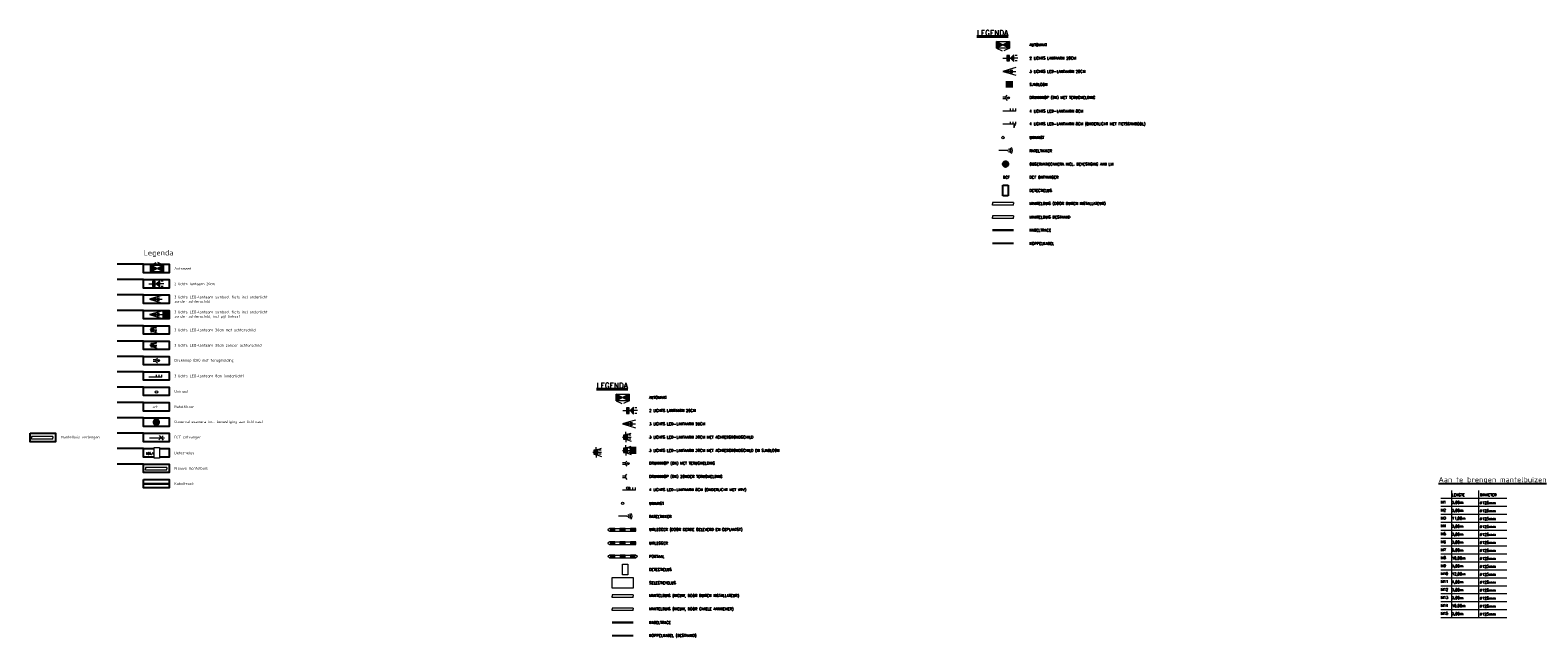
# Model space of a CAD drawing. Header units: metres. Extents: x 0 to 197589, y 0 to 355403.
# Tile 1 of 6: x 196982 to 197266, y 354834 to 354949. Entities that reach past the tile are written whole.
import ezdxf

# ---------------------------------------------------------------- set-up
doc = ezdxf.new("R2010")
doc.units = ezdxf.units.M
doc.linetypes.add('PHANTOM2', pattern=[31.75, 15.875, -3.175, 3.175, -3.175, 3.175, -3.175])
for name, color, linetype, lineweight in [('Arcering', 254, 'Continuous', 0), ('Level 56', 7, 'Continuous', 0), ('N-WA-VW-VRI-LEGENDA', 7, 'Continuous', 0), ('N-WA-VW-VRI-MEUBILAIR', 7, 'Continuous', 13), ('O_VRI_AUTOMAAT_BESTAAND', 1, 'Continuous', 0), ('O_VRI_MANTELBUIS_BESTAAND', 1, 'Continuous', 0), ('O_VRI_OBSERVATIE_CAMERA', 7, 'Continuous', 13), ('O_WEG_L_VRI_NIEUW', 7, 'Continuous', 0), ('O_WEG_T_VRI', 7, 'Continuous', 0), ('O_WEG_T_VRI_DOOR CIVIELE AANNEMER', 3, 'Continuous', 13), ('O_WEG_T_VRI_MANTELBUIS', 5, 'Continuous', 13), ('O_WEG_VRI_NIEUW_LUSSEN', 210, 'Continuous', 13), ('O_WEG_VRI_NIEUW_TEKST_MEUBILAIR', 7, 'Continuous', 13), ('VRI-AUTOMAAT', 7, 'Continuous', 0), ('VRI-LEGENDA', 7, 'Continuous', 0), ('VRI-LUSSEN', 6, 'Continuous', 0), ('VRI-MEUBILAIR', 7, 'Continuous', 13), ('VRI-TEKST-LEGENDA', 7, 'Continuous', 0), ('VRI-UITLEGGER', 7, 'Continuous', 0), ('VRI_PORTAAL_DOOR_DERDE', 31, 'Continuous', 13), ('X-XX-AL-T25', 7, 'Continuous', 25)]:
    doc.layers.add(name, color=color, linetype=linetype, lineweight=lineweight)
for name, color, linetype in [('N-WE-VK-KABELTRACE-G', 30, 'Continuous'), ('O_WEG_L_VRI_KOPPELKABEL', 11, 'PHANTOM2'), ('X-XX-AL-LEGENDA-G', 7, 'Continuous')]:
    doc.layers.add(name, color=color, linetype=linetype)
doc.styles.add('NLCS-ISO', font='NLCS-ISO.ttf')
doc.styles.add('NLCS-ISO-M200-T25', font='NLCS-ISO.ttf', dxfattribs={"height": 0.5})
doc.styles.add('Styleromans', font='romans.shx')
doc.dimstyles.new('1_200', dxfattribs={"dimtxt": 0.5, "dimasz": 0.75, "dimexe": 0.15, "dimexo": 0.15, "dimgap": 0.25, "dimtad": 1, "dimdec": 0, "dimzin": 11, "dimdsep": 46, "dimtxsty": 'Styleromans', "dimsah": 1, "dimcen": 0.25, "dimclrd": 7, "dimclre": 7, "dimclrt": 7, "dimazin": 3, "dimtfac": 1, "dimtdec": 0, "dimtmove": 0, "dimatfit": 3, "dimfxl": 1, "dimtolj": 1, "dimtzin": 0, "dimlwd": 0, "dimlwe": 0, "dimarcsym": 0})

# ---------------------------------------------------------------- blocks, each defined once
blk = doc.blocks.new('3L.TES10')
at = {"layer": 'O_VRI_AUTOMAAT_BESTAAND', "linetype": 'Continuous'}
blk.add_hatch(color=7, dxfattribs=at).paths.add_polyline_path([(1.2, -0.36), (1.2, 0), (1.2, 0.36), (0, 0)])
at = {"layer": 'O_VRI_AUTOMAAT_BESTAAND', "color": 7}
for p, q in [((2.4, 0.72), (1.2, 0.36)), ((1.2, 0), (2.4, 0)), ((1.39, 0.24), (1.87, 0.24)), ((1.2, -0.36), (2.4, -0.72)), ((1.39, -0.24), (1.87, -0.24))]:
    blk.add_line(p, q, dxfattribs=at)
at = {"layer": 'O_VRI_AUTOMAAT_BESTAAND', "color": 7, "flags": 128}
blk.add_lwpolyline([(1.2, -0.36), (1.2, 0), (1.2, 0.36), (0, 0), (1.2, -0.36)], dxfattribs=at)
blk = doc.blocks.new('AnonymousCell13')
at = {"layer": 'O_VRI_AUTOMAAT_BESTAAND', "linetype": 'Continuous'}
for points in [[(-1.24, -0.35), (0, 0.27), (-1.24, 0.89)], [(1.24, 0.89), (0, 0.27), (1.24, -0.35)]]:
    blk.add_hatch(color=7, dxfattribs=at).paths.add_polyline_path(points)
at = {"layer": 'O_VRI_AUTOMAAT_BESTAAND', "color": 7}
for p, q in [((-1.24, -0.35), (-0.17, -0.89)), ((1.24, -0.35), (0.17, -0.89))]:
    blk.add_line(p, q, dxfattribs=at)
at = {"layer": 'O_VRI_AUTOMAAT_BESTAAND', "color": 7, "flags": 128}
for points in [[(-1.24, 0.89), (1.24, 0.89), (1.24, -0.35), (-1.24, -0.35), (-1.24, 0.89)], [(-1.24, -0.35), (0, 0.27), (-1.24, 0.89), (-1.24, -0.35)], [(1.24, 0.89), (0, 0.27), (1.24, -0.35), (1.24, 0.89)]]:
    blk.add_lwpolyline(points, dxfattribs=at)
blk = doc.blocks.new('AnonymousCell14')
at = {"layer": 'O_VRI_AUTOMAAT_BESTAAND', "linetype": 'Continuous'}
for points in [[(-0.19, -0.51), (-0.19, 0), (-0.19, 0.51), (-0.7, 0.51), (-0.7, 0), (-0.7, -0.51)], [(0.64, 0.64), (0, 0), (0.64, -0.64)]]:
    blk.add_hatch(color=7, dxfattribs=at).paths.add_polyline_path(points)
at = {"layer": 'O_VRI_AUTOMAAT_BESTAAND', "color": 7}
for p, q in [((-1.4, 0), (-0.7, 0)), ((-0.7, 0), (-0.19, 0)), ((-0.19, 0), (0, 0)), ((1.4, 0), (0.78, 0)), ((1.28, 0.51), (0.9, 0.51)), ((1.28, -0.51), (0.9, -0.51))]:
    blk.add_line(p, q, dxfattribs=at)
at = {"layer": 'O_VRI_AUTOMAAT_BESTAAND', "color": 7, "flags": 128}
for points in [[(-0.19, -0.51), (-0.19, 0), (-0.19, 0.51), (-0.7, 0.51), (-0.7, 0), (-0.7, -0.51), (-0.19, -0.51)], [(0.64, 0.64), (0, 0), (0.64, -0.64), (0.64, 0.64)]]:
    blk.add_lwpolyline(points, dxfattribs=at)
blk = doc.blocks.new('AnonymousCell15')
at = {"layer": 'O_VRI_AUTOMAAT_BESTAAND', "linetype": 'Continuous'}
h = blk.add_hatch(color=7, dxfattribs=at)
edge = h.paths.add_edge_path()
edge.add_arc((0.42, 0), 0.192, 0, 360)
at = {"layer": 'O_VRI_AUTOMAAT_BESTAAND', "color": 7}
for p, q in [((-0.08, 0.19), (0.2, 0.48)), ((-0.08, -0.19), (0.2, -0.48))]:
    blk.add_line(p, q, dxfattribs=at)
at = {"layer": 'O_VRI_AUTOMAAT_BESTAAND', "color": 7, "flags": 128}
blk.add_lwpolyline([(-0.61, 0.19), (-0.08, 0.19), (-0.08, -0.19), (-0.61, -0.19)], dxfattribs=at)
at = {"layer": 'O_VRI_AUTOMAAT_BESTAAND', "color": 7}
blk.add_circle((0.42, 0), 0.192, dxfattribs=at)
blk = doc.blocks.new('3L8P')
at = {"layer": 'O_VRI_AUTOMAAT_BESTAAND', "color": 7}
for p, q in [((2.4, 0), (0, 0)), ((1.44, 0), (1.44, 0.48)), ((1.92, 0), (1.92, 0.48)), ((2.4, 0), (2.4, 0.48))]:
    blk.add_line(p, q, dxfattribs=at)
blk = doc.blocks.new('3L8P1')
at = {"layer": 'O_VRI_AUTOMAAT_BESTAAND', "color": 7}
for p, q in [((2.4, 0), (0, 0)), ((1.44, 0), (1.44, 0.48)), ((1.92, 0), (1.92, 0.48)), ((2.4, 0), (2.4, 0.48))]:
    blk.add_line(p, q, dxfattribs=at)
blk = doc.blocks.new('AnonymousCell16')
for p, q in [((-0.5, -1), (-0.5, 1)), ((-0.5, 1), (0.5, 1)), ((0.5, 1), (0.5, -1)), ((0.5, -1), (-0.5, -1))]:
    blk.add_line(p, q)
blk = doc.blocks.new('3L.TES11')
at = {"layer": 'VRI-MEUBILAIR', "linetype": 'Continuous'}
blk.add_hatch(color=256, dxfattribs=at).paths.add_polyline_path([(1.2, -0.36), (1.2, 0), (1.2, 0.36), (0, 0)])
at = {"layer": 'VRI-MEUBILAIR'}
for p, q in [((2.4, 0.72), (1.2, 0.36)), ((1.2, 0), (2.4, 0)), ((1.39, 0.24), (1.87, 0.24)), ((1.2, -0.36), (2.4, -0.72)), ((1.39, -0.24), (1.87, -0.24))]:
    blk.add_line(p, q, dxfattribs=at)
at = {"layer": 'VRI-MEUBILAIR', "flags": 128}
blk.add_lwpolyline([(1.2, -0.36), (1.2, 0), (1.2, 0.36), (0, 0), (1.2, -0.36)], dxfattribs=at)
blk = doc.blocks.new('AnonymousCell17')
at = {"layer": 'VRI-AUTOMAAT', "linetype": 'Continuous'}
for points in [[(-1.24, -0.35), (0, 0.27), (-1.24, 0.89)], [(1.24, 0.89), (0, 0.27), (1.24, -0.35)]]:
    blk.add_hatch(color=256, dxfattribs=at).paths.add_polyline_path(points)
at = {"layer": 'VRI-AUTOMAAT'}
for p, q in [((-1.24, -0.35), (-0.17, -0.89)), ((1.24, -0.35), (0.17, -0.89))]:
    blk.add_line(p, q, dxfattribs=at)
at = {"layer": 'VRI-AUTOMAAT', "flags": 128}
for points in [[(-1.24, 0.89), (1.24, 0.89), (1.24, -0.35), (-1.24, -0.35), (-1.24, 0.89)], [(-1.24, -0.35), (0, 0.27), (-1.24, 0.89), (-1.24, -0.35)], [(1.24, 0.89), (0, 0.27), (1.24, -0.35), (1.24, 0.89)]]:
    blk.add_lwpolyline(points, dxfattribs=at)
blk = doc.blocks.new('AnonymousCell18')
at = {"layer": 'VRI-MEUBILAIR', "linetype": 'Continuous'}
for points in [[(-0.19, -0.51), (-0.19, 0), (-0.19, 0.51), (-0.7, 0.51), (-0.7, 0), (-0.7, -0.51)], [(0.64, 0.64), (0, 0), (0.64, -0.64)]]:
    blk.add_hatch(color=256, dxfattribs=at).paths.add_polyline_path(points)
at = {"layer": 'VRI-MEUBILAIR'}
for p, q in [((-1.4, 0), (-0.7, 0)), ((-0.7, 0), (-0.19, 0)), ((-0.19, 0), (0, 0)), ((1.4, 0), (0.78, 0)), ((1.28, 0.51), (0.9, 0.51)), ((1.28, -0.51), (0.9, -0.51))]:
    blk.add_line(p, q, dxfattribs=at)
at = {"layer": 'VRI-MEUBILAIR', "flags": 128}
for points in [[(-0.19, -0.51), (-0.19, 0), (-0.19, 0.51), (-0.7, 0.51), (-0.7, 0), (-0.7, -0.51), (-0.19, -0.51)], [(0.64, 0.64), (0, 0), (0.64, -0.64), (0.64, 0.64)]]:
    blk.add_lwpolyline(points, dxfattribs=at)
blk = doc.blocks.new('3LTEST')
at = {"layer": 'VRI-MEUBILAIR', "linetype": 'Continuous'}
blk.add_hatch(color=256, dxfattribs=at).paths.add_polyline_path([(0.91, -0.53), (0.91, 0), (0.91, 0.53), (0.19, 0.39), (0.19, -0.38)])
at = {"layer": 'VRI-MEUBILAIR'}
for p, q in [((0, 0), (0.19, 0)), ((0.91, 0.53), (1.63, 0.77)), ((0.91, 0), (1.63, 0)), ((1.54, 0.39), (1.11, 0.39)), ((0.91, -0.53), (1.63, -0.77)), ((1.54, -0.38), (1.11, -0.38))]:
    blk.add_line(p, q, dxfattribs=at)
at = {"layer": 'VRI-MEUBILAIR', "flags": 128}
blk.add_lwpolyline([(0.91, -0.53), (0.91, 0), (0.91, 0.53), (0.19, 0.39), (0.19, -0.38), (0.91, -0.53)], dxfattribs=at)
blk = doc.blocks.new('3L30P')
at = {"linetype": 'Continuous'}
blk.add_blockref('3LTEST', (0, 0), dxfattribs=at)
blk = doc.blocks.new('AnonymousCell19')
at = {"layer": 'VRI-MEUBILAIR'}
for q in [(-0.23, 0.97), (-0.23, -0.97)]:
    blk.add_line((-0.23, 0), q, dxfattribs=at)
at = {"linetype": 'Continuous'}
blk.add_blockref('3L30P', (-0.82, 0), dxfattribs=at)
blk = doc.blocks.new('3LTEST1')
at = {"layer": 'VRI-MEUBILAIR', "linetype": 'Continuous'}
blk.add_hatch(color=256, dxfattribs=at).paths.add_polyline_path([(0.91, -0.53), (0.91, 0), (0.91, 0.53), (0.19, 0.39), (0.19, -0.38)])
at = {"layer": 'VRI-MEUBILAIR'}
for p, q in [((0, 0), (0.19, 0)), ((0.91, 0.53), (1.63, 0.77)), ((0.91, 0), (1.63, 0)), ((1.54, 0.39), (1.11, 0.39)), ((0.91, -0.53), (1.63, -0.77)), ((1.54, -0.38), (1.11, -0.38))]:
    blk.add_line(p, q, dxfattribs=at)
at = {"layer": 'VRI-MEUBILAIR', "flags": 128}
blk.add_lwpolyline([(0.91, -0.53), (0.91, 0), (0.91, 0.53), (0.19, 0.39), (0.19, -0.38), (0.91, -0.53)], dxfattribs=at)
blk = doc.blocks.new('3L30P1')
at = {"linetype": 'Continuous'}
blk.add_blockref('3LTEST1', (0, 0), dxfattribs=at)
blk = doc.blocks.new('AnonymousCell21')
at = {"layer": 'VRI-MEUBILAIR', "linetype": 'Continuous'}
h = blk.add_hatch(color=256, dxfattribs=at)
edge = h.paths.add_edge_path()
edge.add_arc((0.42, 0), 0.192, 0, 360)
at = {"layer": 'VRI-MEUBILAIR'}
for p, q in [((-0.08, 0.19), (0.2, 0.48)), ((-0.08, -0.19), (0.2, -0.48))]:
    blk.add_line(p, q, dxfattribs=at)
at = {"layer": 'VRI-MEUBILAIR', "flags": 128}
blk.add_lwpolyline([(-0.61, 0.19), (-0.08, 0.19), (-0.08, -0.19), (-0.61, -0.19)], dxfattribs=at)
at = {"layer": 'VRI-MEUBILAIR'}
blk.add_circle((0.42, 0), 0.192, dxfattribs=at)
blk = doc.blocks.new('3L8P2')
at = {"layer": 'VRI-MEUBILAIR'}
for p, q in [((2.4, 0), (0, 0)), ((1.44, 0), (1.44, 0.48)), ((1.92, 0), (1.92, 0.48)), ((2.4, 0), (2.4, 0.48))]:
    blk.add_line(p, q, dxfattribs=at)
blk = doc.blocks.new('AnonymousCell22')
at = {"layer": 'VRI_PORTAAL_DOOR_DERDE', "linetype": 'Continuous'}
h = blk.add_hatch(color=256, dxfattribs=at)
edge = h.paths.add_edge_path()
edge.add_line((-1.38, -0.25), (-1.38, 0.25))
edge.add_line((-1.38, 0.25), (-2.38, 0.25))
edge.add_arc((-2.38, 0), 0.25, -90, 90, ccw=False)
edge.add_line((-2.38, -0.25), (-1.38, -0.25))
for points in [[(0.62, 0.25), (-0.38, 0.25), (-0.38, -0.25), (0.62, -0.25)], [(2.62, 0.25), (1.62, 0.25), (1.62, -0.25), (2.62, -0.25)]]:
    blk.add_hatch(color=256, dxfattribs=at).paths.add_polyline_path(points)
at = {"layer": 'VRI_PORTAAL_DOOR_DERDE'}
for p, q in [((-2.38, 0.25), (2.62, 0.25)), ((-2.38, -0.25), (2.62, -0.25))]:
    blk.add_line(p, q, dxfattribs=at)
at = {"layer": 'VRI_PORTAAL_DOOR_DERDE', "flags": 128}
blk.add_lwpolyline([(-1.38, -0.25), (-1.38, 0.25), (-2.38, 0.25), (-2.38, 0.25), (-2.38, 0.25, -1), (-2.38, -0.25), (-2.38, -0.25), (-1.38, -0.25)], format="xyb", dxfattribs=at)
for points in [[(0.62, 0.25), (-0.38, 0.25), (-0.38, -0.25), (0.62, -0.25), (0.62, 0.25)], [(2.62, 0.25), (1.62, 0.25), (1.62, -0.25), (2.62, -0.25), (2.62, 0.25)]]:
    blk.add_lwpolyline(points, dxfattribs=at)
at = {"layer": 'VRI_PORTAAL_DOOR_DERDE'}
blk.add_circle((-2.38, 0), 0.25, dxfattribs=at)
blk = doc.blocks.new('AnonymousCell23')
at = {"layer": 'VRI-LUSSEN'}
for p, q in [((-0.5, -1), (-0.5, 1)), ((-0.5, 1), (0.5, 1)), ((0.5, 1), (0.5, -1)), ((0.5, -1), (-0.5, -1))]:
    blk.add_line(p, q, dxfattribs=at)
blk = doc.blocks.new('AnonymousCell24')
at = {"layer": 'O_WEG_L_VRI_NIEUW', "linetype": 'Continuous'}
for points in [[(0.18, 0.08), (0.17, -0.09), (0.3, -0.01)], [(0.08, -0.18), (-0.09, -0.17), (-0.01, -0.3)]]:
    blk.add_hatch(color=256, dxfattribs=at).paths.add_polyline_path(points)
at = {"layer": 'O_WEG_L_VRI_NIEUW'}
for q in [(0, -0.18), (0.18, 0)]:
    blk.add_line((0, 0), q, dxfattribs=at)
at = {"layer": 'O_WEG_L_VRI_NIEUW', "flags": 128}
for points in [[(0.18, 0.08), (0.17, -0.09), (0.3, -0.01), (0.3, -0.01), (0.18, 0.08)], [(0.08, -0.18), (-0.09, -0.17), (-0.09, -0.17), (-0.01, -0.3), (-0.01, -0.3), (0.08, -0.18)]]:
    blk.add_lwpolyline(points, dxfattribs=at)
at = {"layer": 'O_WEG_L_VRI_NIEUW'}
blk.add_circle((0, 0), 0.3, dxfattribs=at)
blk = doc.blocks.new('AnonymousCell25')
at = {"layer": 'VRI-UITLEGGER', "linetype": 'Continuous'}
h = blk.add_hatch(color=256, dxfattribs=at)
edge = h.paths.add_edge_path()
edge.add_line((-1.38, -0.25), (-1.38, 0.25))
edge.add_line((-1.38, 0.25), (-2.38, 0.25))
edge.add_arc((-2.38, 0), 0.25, -90, 90, ccw=False)
edge.add_line((-2.38, -0.25), (-1.38, -0.25))
for points in [[(0.62, 0.25), (-0.38, 0.25), (-0.38, -0.25), (0.62, -0.25)], [(2.62, 0.25), (1.62, 0.25), (1.62, -0.25), (2.62, -0.25)]]:
    blk.add_hatch(color=256, dxfattribs=at).paths.add_polyline_path(points)
at = {"layer": 'VRI-UITLEGGER'}
for p, q in [((-2.38, 0.25), (2.62, 0.25)), ((-2.38, -0.25), (2.62, -0.25))]:
    blk.add_line(p, q, dxfattribs=at)
at = {"layer": 'VRI-UITLEGGER', "flags": 128}
blk.add_lwpolyline([(-1.38, -0.25), (-1.38, 0.25), (-2.38, 0.25), (-2.38, 0.25), (-2.38, 0.25, -1), (-2.38, -0.25), (-2.38, -0.25), (-1.38, -0.25)], format="xyb", dxfattribs=at)
for points in [[(0.62, 0.25), (-0.38, 0.25), (-0.38, -0.25), (0.62, -0.25), (0.62, 0.25)], [(2.62, 0.25), (1.62, 0.25), (1.62, -0.25), (2.62, -0.25), (2.62, 0.25)]]:
    blk.add_lwpolyline(points, dxfattribs=at)
at = {"layer": 'VRI-UITLEGGER'}
blk.add_circle((-2.38, 0), 0.25, dxfattribs=at)
blk = doc.blocks.new('AnonymousCell26')
at = {"layer": 'Level 56', "color": 7, "linetype": 'Continuous', "lineweight": 30}
for radius in [0.5, 0.2]:
    blk.add_circle((0, 0), radius, dxfattribs=at)
blk = doc.blocks.new('3LTEST2')
at = {"layer": 'VRI-MEUBILAIR', "linetype": 'Continuous'}
blk.add_hatch(color=256, dxfattribs=at).paths.add_polyline_path([(0.91, -0.53), (0.91, 0), (0.91, 0.53), (0.19, 0.39), (0.19, -0.38)])
at = {"layer": 'VRI-MEUBILAIR'}
for p, q in [((0, 0), (0.19, 0)), ((0.91, 0.53), (1.63, 0.77)), ((0.91, 0), (1.63, 0)), ((1.54, 0.39), (1.11, 0.39)), ((0.91, -0.53), (1.63, -0.77)), ((1.54, -0.38), (1.11, -0.38))]:
    blk.add_line(p, q, dxfattribs=at)
at = {"layer": 'VRI-MEUBILAIR', "flags": 128}
blk.add_lwpolyline([(0.91, -0.53), (0.91, 0), (0.91, 0.53), (0.19, 0.39), (0.19, -0.38), (0.91, -0.53)], dxfattribs=at)
blk = doc.blocks.new('3L30P2')
at = {"linetype": 'Continuous'}
blk.add_blockref('3LTEST2', (0, 0), dxfattribs=at)
blk = doc.blocks.new('AnonymousCell28')
at = {"layer": 'O_VRI_OBSERVATIE_CAMERA'}
for radius in [0.5, 0.2]:
    blk.add_circle((0, 0), radius, dxfattribs=at)
blk = doc.blocks.new('AnonymousCell')
at = {"layer": 'O_VRI_AUTOMAAT_BESTAAND', "linetype": 'Continuous'}
for points in [[(-1.18, -0.96), (0.02, -0.27), (-1.26, 0.27)], [(1.22, 0.43), (0.02, -0.27), (1.29, -0.81)]]:
    blk.add_hatch(color=7, dxfattribs=at).paths.add_polyline_path(points)
at = {"layer": 'O_VRI_AUTOMAAT_BESTAAND', "color": 7}
for p, q in [((-1.26, 0.27), (-0.22, 0.88)), ((1.22, 0.43), (0.11, 0.9))]:
    blk.add_line(p, q, dxfattribs=at)
at = {"layer": 'O_VRI_AUTOMAAT_BESTAAND', "color": 7, "flags": 128}
for points in [[(1.29, -0.81), (-1.18, -0.96), (-1.26, 0.27), (1.22, 0.43), (1.29, -0.81)], [(-1.18, -0.96), (0.02, -0.27), (-1.26, 0.27), (-1.18, -0.96)], [(1.22, 0.43), (0.02, -0.27), (1.29, -0.81), (1.22, 0.43)]]:
    blk.add_lwpolyline(points, dxfattribs=at)
blk = doc.blocks.new('*U85')
at = {"layer": 'N-WA-VW-VRI-MEUBILAIR'}
for q in [(-0.2, 1), (-0.2, -1)]:
    blk.add_line((-0.2, 0), q, dxfattribs=at)
at = {"layer": 'N-WA-VW-VRI-MEUBILAIR', "xscale": 12, "yscale": 12, "zscale": 12, "rotation": 4.910378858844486e-10}
blk.add_blockref('3L30P', (-0.8, 0), dxfattribs=at)
blk = doc.blocks.new('3 lichts zonder achterschild')
at = {"layer": 'VRI-MEUBILAIR'}
h = blk.add_hatch(color=256, dxfattribs=at)
h.dxf.hatch_style = 1
h.paths.add_polyline_path([(197005.16, 354889.62), (197004.47, 354889.48), (197004.47, 354888.74), (197005.16, 354888.6), (197005.16, 354889.11)])
at = {"layer": 'N-WA-VW-VRI-MEUBILAIR'}
for q in [(197004.33, 354889.19), (197004.33, 354889.03)]:
    blk.add_line((197004.33, 354889.11), q, dxfattribs=at)
at = {"layer": 'VRI-MEUBILAIR'}
for p, q in [((197005.16, 354889.62), (197004.47, 354889.48)), ((197004.47, 354889.48), (197004.47, 354888.74)), ((197005.16, 354889.62), (197005.85, 354889.85)), ((197005.16, 354889.11), (197005.16, 354889.62)), ((197005.76, 354889.48), (197005.34, 354889.48)), ((197004.28, 354889.11), (197004.47, 354889.11)), ((197004.47, 354888.74), (197005.16, 354888.6)), ((197005.16, 354889.11), (197005.85, 354889.11)), ((197005.16, 354888.6), (197005.16, 354889.11)), ((197005.16, 354888.6), (197005.85, 354888.37)), ((197005.76, 354888.74), (197005.34, 354888.74))]:
    blk.add_line(p, q, dxfattribs=at)
blk = doc.blocks.new('RATEL')
at = {"layer": 'X-XX-AL-T25', "insert": (-0.57, -0.96), "char_height": 0.5, "attachment_point": 1, "style": 'NLCS-ISO-M200-T25'}
blk.add_mtext_dynamic_manual_height_columns('+rt', width=3.4761, gutter_width=5, heights=[0], dxfattribs=at)
blk = doc.blocks.new('dcf')
at = {"layer": 'N-WA-VW-VRI-MEUBILAIR'}
for points in [[(197004.14, 354871.61), (197006.98, 354871.61)], [(197005.93, 354871.22), (197006.77, 354871.99)], [(197005.97, 354872.03), (197006.73, 354871.18)]]:
    blk.add_lwpolyline(points, dxfattribs=at)
blk = doc.blocks.new('AnonymousCell20')
at = {"layer": 'VRI-MEUBILAIR'}
for q in [(-0.48, 0.97), (-0.48, -0.97)]:
    blk.add_line((-0.48, 0), q, dxfattribs=at)
at = {"linetype": 'Continuous'}
blk.add_blockref('3L30P1', (-1.07, 0), dxfattribs=at)
at = {"layer": 'VRI-MEUBILAIR', "linetype": 'Continuous'}
blk.add_leader([(0.94, -0.65), (0.94, 0.65)], dimstyle='1_200', override={"dimscale": 1, "dimtxt": 0.5, "dimasz": 0.5, "dimgap": 0.25, "dimtad": 1, "dimclrd": 0, "dimlwd": 65534}, dxfattribs=at)

msp = doc.modelspace()

# ---------------------------------------------------------------- hatches: boundary and pattern name
at = {"layer": 'Arcering', "linetype": 'Continuous'}
h = msp.add_hatch(color=256, dxfattribs=at)
edge = h.paths.add_edge_path()
edge.add_arc((197165.665, 354923.289), 0.5, 0, 360)
edge = h.paths.add_edge_path(flags=0)
edge.add_arc((197165.665, 354923.289), 0.2, -180, 180, ccw=False)
h = msp.add_hatch(color=256, dxfattribs=at)
edge = h.paths.add_edge_path()
edge.add_arc((197005.45, 354874.579), 0.5, 0, 360)
edge = h.paths.add_edge_path(flags=0)
edge.add_arc((197005.45, 354874.579), 0.2, -180, 180, ccw=False)
at = {"layer": 'O_VRI_AUTOMAAT_BESTAAND', "linetype": 'Continuous'}
h = msp.add_hatch(color=7, dxfattribs=at)
edge = h.paths.add_edge_path()
edge.add_arc((197166.011, 354925.853), 0.0512, 0, 360)
at = {"layer": 'O_VRI_OBSERVATIE_CAMERA', "lineweight": 0}
h = msp.add_hatch(dxfattribs=at)
h.set_pattern_fill('USER', color=256, scale=0.1, angle=45, style=0, double=1, pattern_type=0)
h.set_pattern_definition([(45, (197165.66586, 354923.28802), (-0.07071, 0.07071), []), (135, (197165.66586, 354923.28802), (-0.07071, -0.07071), [])])
edge = h.paths.add_edge_path()
edge.add_arc((197165.665, 354923.289), 0.2, -180, 0, ccw=False)
edge.add_arc((197165.665, 354923.289), 0.2, 0, 180, ccw=False)
h = msp.add_hatch(dxfattribs=at)
h.set_pattern_fill('USER', color=256, scale=0.1, angle=45, style=0, double=1, pattern_type=0)
h.set_pattern_definition([(45, (197005.45154, 354874.57834), (-0.07071, 0.07071), []), (135, (197005.45154, 354874.57834), (-0.07071, -0.07071), [])])
edge = h.paths.add_edge_path()
edge.add_arc((197005.45, 354874.579), 0.2, -180, 0, ccw=False)
edge.add_arc((197005.45, 354874.579), 0.2, 0, 180, ccw=False)
at = {"layer": 'VRI-MEUBILAIR', "linetype": 'Continuous'}
h = msp.add_hatch(color=256, dxfattribs=at)
edge = h.paths.add_edge_path()
edge.add_arc((197094.269, 354856.817), 0.0512, 0, 360)
at = {"layer": 'VRI-UITLEGGER', "linetype": 'Continuous'}
h = msp.add_hatch(color=256, dxfattribs=at)
edge = h.paths.add_edge_path()
edge.add_line((197091.922, 354849.003), (197091.922, 354849.503))
edge.add_line((197091.922, 354849.503), (197090.922, 354849.503))
edge.add_arc((197090.922, 354849.253), 0.25, -90, 90, ccw=False)
edge.add_line((197090.922, 354849.003), (197091.922, 354849.003))
msp.add_hatch(color=256, dxfattribs=at).paths.add_polyline_path([(197093.922, 354849.503), (197092.922, 354849.503), (197092.922, 354849.003), (197093.922, 354849.003)])
h = msp.add_hatch(color=256, dxfattribs=at)
edge = h.paths.add_edge_path()
edge.add_line((197094.922, 354849.503), (197094.922, 354849.003))
edge.add_line((197094.922, 354849.003), (197095.922, 354849.003))
edge.add_arc((197095.922, 354849.253), 0.25, 90, 270, ccw=False)
edge.add_line((197095.922, 354849.503), (197094.922, 354849.503))

# ---------------------------------------------------------------- linework, layer by layer
at = {"layer": 'Defpoints', "color": 6, "flags": 128}
for points in [[(197003.048, 354904.381), (196998.048, 354904.381)], [(197003.048, 354901.481), (196998.048, 354901.481)], [(197003.048, 354898.581), (196998.048, 354898.581)], [(197003.048, 354895.681), (196998.048, 354895.681)], [(197003.048, 354892.781), (196998.048, 354892.781)], [(197003.048, 354889.881), (196998.048, 354889.881)], [(197003.048, 354886.981), (196998.048, 354886.981)], [(197003.048, 354884.081), (196998.048, 354884.081)], [(197003.048, 354881.181), (196998.048, 354881.181)], [(197003.048, 354878.281), (196998.048, 354878.281)], [(197003.048, 354875.381), (196998.048, 354875.381)], [(197003.048, 354872.481), (196998.048, 354872.481)], [(197003.048, 354869.581), (196998.048, 354869.581)], [(197003.048, 354866.681), (196998.048, 354866.681)]]:
    msp.add_lwpolyline(points, dxfattribs=at)
at = {"layer": 'N-WA-VW-VRI-MEUBILAIR', "const_width": 0.1}
msp.add_lwpolyline([(197004.433, 354892.614), (197004.433, 354891.408)], dxfattribs=at)
at = {"layer": 'N-WE-VK-KABELTRACE-G', "color": 7, "lineweight": 30}
for p, q in [((197167.165, 354910.789), (197163.165, 354910.789)), ((197095.422, 354836.753), (197091.422, 354836.753))]:
    msp.add_line(p, q, dxfattribs=at)
at = {"layer": 'N-WE-VK-KABELTRACE-G', "lineweight": 30}
msp.add_lwpolyline([(197007.848, 354862.963), (197003.048, 354862.963)], dxfattribs=at)
at = {"layer": 'O_VRI_AUTOMAAT_BESTAAND', "color": 7}
msp.add_line((197165.96, 354925.853), (197164.413, 354925.853), dxfattribs=at)
for centre, radius in [((197165.165, 354928.289), 0.24), ((197166.011, 354925.853), 0.0512), ((197005.471, 354880.272), 0.24)]:
    msp.add_circle(centre, radius, dxfattribs=at)
for radius, start, end in [(0.384, 307.96129, 52.03871), (0.657, 319.11322, 40.88678), (0.93, 323.53405, 36.46595)]:
    msp.add_arc((197166.011, 354925.853), radius, start, end, dxfattribs=at)
at = {"layer": 'O_VRI_MANTELBUIS_BESTAAND', "linetype": 'Continuous'}
for p, q in [((197167.165, 354913.539), (197163.165, 354913.539)), ((197163.165, 354913.539), (197163.165, 354913.289)), ((197167.165, 354913.539), (197167.165, 354913.289)), ((197007.417, 354866.034), (197003.417, 354866.034)), ((197003.417, 354866.034), (197003.417, 354865.784)), ((197007.417, 354866.034), (197007.417, 354865.784))]:
    msp.add_line(p, q, dxfattribs=at)
at = {"layer": 'O_VRI_MANTELBUIS_BESTAAND'}
for p, q in [((197167.165, 354913.539), (197163.165, 354913.539)), ((197163.165, 354913.039), (197163.165, 354913.289)), ((197167.165, 354913.039), (197163.165, 354913.039)), ((197167.165, 354913.039), (197167.165, 354913.289)), ((197007.417, 354866.034), (197003.417, 354866.034)), ((197003.417, 354865.534), (197003.417, 354865.784)), ((197007.417, 354865.534), (197003.417, 354865.534)), ((197007.417, 354865.534), (197007.417, 354865.784))]:
    msp.add_line(p, q, dxfattribs=at)
at = {"layer": 'O_VRI_OBSERVATIE_CAMERA', "lineweight": 0, "flags": 128}
for points in [[(197165.865, 354923.289, -1), (197165.465, 354923.289, -1), (197165.465, 354923.289, -1), (197165.865, 354923.289)], [(197005.65, 354874.579, -1), (197005.25, 354874.579, -1), (197005.25, 354874.579, -1), (197005.65, 354874.579)]]:
    msp.add_lwpolyline(points, format="xyb", dxfattribs=at)
at = {"layer": 'O_WEG_L_VRI_KOPPELKABEL', "color": 7}
msp.add_line((197167.165, 354908.289), (197163.165, 354908.289), dxfattribs=at)
at = {"layer": 'O_WEG_L_VRI_KOPPELKABEL'}
msp.add_line((197095.422, 354834.253), (197091.422, 354834.253), dxfattribs=at)
at = {"layer": 'O_WEG_T_VRI', "color": 7, "linetype": 'Continuous', "lineweight": 13}
for p, q in [((197249.783, 354861.712), (197249.783, 354837.712)), ((197254.865, 354861.712), (197254.865, 354837.712)), ((197247.77, 354860.212), (197260.211, 354860.212)), ((197247.77, 354858.712), (197260.211, 354858.712)), ((197247.77, 354857.212), (197260.211, 354857.212)), ((197247.77, 354855.712), (197260.211, 354855.712)), ((197247.77, 354854.212), (197260.211, 354854.212)), ((197247.77, 354854.212), (197260.211, 354854.212)), ((197247.77, 354852.712), (197260.211, 354852.712)), ((197247.77, 354851.212), (197260.211, 354851.212)), ((197247.77, 354849.712), (197260.211, 354849.712)), ((197247.77, 354849.712), (197260.211, 354849.712)), ((197247.77, 354848.212), (197260.211, 354848.212)), ((197247.77, 354846.712), (197260.211, 354846.712)), ((197247.77, 354845.212), (197260.211, 354845.212)), ((197247.77, 354843.712), (197260.211, 354843.712)), ((197247.77, 354842.212), (197260.211, 354842.212)), ((197247.77, 354840.712), (197260.211, 354840.712)), ((197247.77, 354839.212), (197260.211, 354839.212)), ((197247.77, 354837.712), (197260.211, 354837.712))]:
    msp.add_line(p, q, dxfattribs=at)
at = {"layer": 'O_WEG_T_VRI_DOOR CIVIELE AANNEMER', "linetype": 'Continuous'}
for p, q in [((197095.422, 354839.503), (197091.422, 354839.503)), ((197091.422, 354839.503), (197091.422, 354839.253)), ((197095.422, 354839.503), (197095.422, 354839.253))]:
    msp.add_line(p, q, dxfattribs=at)
at = {"layer": 'O_WEG_T_VRI_DOOR CIVIELE AANNEMER'}
for p, q in [((197095.422, 354839.503), (197091.422, 354839.503)), ((197091.422, 354839.003), (197091.422, 354839.253)), ((197095.422, 354839.003), (197091.422, 354839.003)), ((197095.422, 354839.003), (197095.422, 354839.253))]:
    msp.add_line(p, q, dxfattribs=at)
at = {"layer": 'O_WEG_T_VRI_MANTELBUIS', "linetype": 'Continuous'}
for p, q in [((197167.165, 354916.039), (197163.165, 354916.039)), ((197163.165, 354916.039), (197163.165, 354915.789)), ((197167.165, 354916.039), (197167.165, 354915.789)), ((196985.915, 354871.896), (196981.915, 354871.896)), ((196981.915, 354871.896), (196981.915, 354871.646)), ((196985.915, 354871.896), (196985.915, 354871.646)), ((197095.422, 354842.003), (197091.422, 354842.003)), ((197091.422, 354842.003), (197091.422, 354841.753)), ((197095.422, 354842.003), (197095.422, 354841.753))]:
    msp.add_line(p, q, dxfattribs=at)
at = {"layer": 'O_WEG_T_VRI_MANTELBUIS'}
for p, q in [((197167.165, 354916.039), (197163.165, 354916.039)), ((197163.165, 354915.539), (197163.165, 354915.789)), ((197167.165, 354915.539), (197163.165, 354915.539)), ((197167.165, 354915.539), (197167.165, 354915.789)), ((196985.915, 354871.896), (196981.915, 354871.896)), ((196981.915, 354871.396), (196981.915, 354871.646)), ((196985.915, 354871.396), (196981.915, 354871.396)), ((196985.915, 354871.396), (196985.915, 354871.646)), ((197095.422, 354842.003), (197091.422, 354842.003)), ((197091.422, 354841.503), (197091.422, 354841.753)), ((197095.422, 354841.503), (197091.422, 354841.503)), ((197095.422, 354841.503), (197095.422, 354841.753))]:
    msp.add_line(p, q, dxfattribs=at)
at = {"layer": 'VRI-LUSSEN'}
for p, q in [((197091.422, 354845.253), (197095.422, 354845.253)), ((197091.422, 354843.253), (197091.422, 354845.253)), ((197095.422, 354845.253), (197095.422, 354843.253)), ((197095.422, 354843.253), (197091.422, 354843.253))]:
    msp.add_line(p, q, dxfattribs=at)
at = {"layer": 'VRI-MEUBILAIR'}
for p, q in [((197088.403, 354868.898), (197088.403, 354869.87)), ((197088.403, 354868.898), (197088.403, 354867.927)), ((197093.95, 354864.445), (197094.238, 354864.733)), ((197093.95, 354864.061), (197094.238, 354863.773))]:
    msp.add_line(p, q, dxfattribs=at)
at = {"layer": 'VRI-MEUBILAIR', "linetype": 'Continuous'}
msp.add_line((197094.218, 354856.817), (197092.67, 354856.817), dxfattribs=at)
at = {"layer": 'VRI-MEUBILAIR', "flags": 128}
msp.add_lwpolyline([(197093.422, 354864.445), (197093.95, 354864.445), (197093.95, 354864.061), (197093.422, 354864.061)], dxfattribs=at)
at = {"layer": 'VRI-MEUBILAIR'}
msp.add_circle((197093.422, 354859.253), 0.24, dxfattribs=at)
at = {"layer": 'VRI-MEUBILAIR', "linetype": 'Continuous'}
msp.add_circle((197094.269, 354856.817), 0.0512, dxfattribs=at)
for radius, start, end in [(0.384, 307.96129, 52.03871), (0.657, 319.11322, 40.88678), (0.93, 323.53405, 36.46595)]:
    msp.add_arc((197094.269, 354856.817), radius, start, end, dxfattribs=at)
at = {"layer": 'VRI-UITLEGGER'}
for p, q in [((197090.922, 354849.503), (197095.922, 354849.503)), ((197090.922, 354849.003), (197095.922, 354849.003))]:
    msp.add_line(p, q, dxfattribs=at)
at = {"layer": 'VRI-UITLEGGER', "flags": 128}
for points in [[(197091.922, 354849.003), (197091.922, 354849.503), (197090.922, 354849.503), (197090.922, 354849.503), (197090.922, 354849.503, -1), (197090.922, 354849.003), (197090.922, 354849.003), (197091.922, 354849.003)], [(197094.922, 354849.503), (197094.922, 354849.003), (197095.922, 354849.003), (197095.922, 354849.003), (197095.922, 354849.003, -1), (197095.922, 354849.503), (197095.922, 354849.503), (197094.922, 354849.503)]]:
    msp.add_lwpolyline(points, format="xyb", dxfattribs=at)
msp.add_lwpolyline([(197093.922, 354849.503), (197092.922, 354849.503), (197092.922, 354849.003), (197093.922, 354849.003), (197093.922, 354849.503)], dxfattribs=at)
at = {"layer": 'VRI-UITLEGGER'}
for centre in [(197090.922, 354849.253), (197095.922, 354849.253)]:
    msp.add_circle(centre, 0.25, dxfattribs=at)
at = {"layer": 'X-XX-AL-LEGENDA-G', "flags": 128}
for points in [[(197003.048, 354904.381), (197007.848, 354904.381), (197007.848, 354902.781), (197003.048, 354902.781)], [(197003.048, 354901.481), (197007.848, 354901.481), (197007.848, 354899.881), (197003.048, 354899.881)], [(197003.048, 354898.581), (197007.848, 354898.581), (197007.848, 354896.981), (197003.048, 354896.981)], [(197003.048, 354895.681), (197007.848, 354895.681), (197007.848, 354894.081), (197003.048, 354894.081)], [(197003.048, 354892.781), (197007.848, 354892.781), (197007.848, 354891.181), (197003.048, 354891.181)], [(197003.048, 354889.881), (197007.848, 354889.881), (197007.848, 354888.281), (197003.048, 354888.281)], [(197003.048, 354886.981), (197007.848, 354886.981), (197007.848, 354885.381), (197003.048, 354885.381)], [(197003.048, 354884.081), (197007.848, 354884.081), (197007.848, 354882.481), (197003.048, 354882.481)], [(197003.048, 354881.181), (197007.848, 354881.181), (197007.848, 354879.581), (197003.048, 354879.581)], [(197003.048, 354878.281), (197007.848, 354878.281), (197007.848, 354876.681), (197003.048, 354876.681)], [(197003.048, 354875.381), (197007.848, 354875.381), (197007.848, 354873.781), (197003.048, 354873.781)], [(196981.648, 354872.481), (196986.448, 354872.481), (196986.448, 354870.881), (196981.648, 354870.881)], [(197003.048, 354872.481), (197007.848, 354872.481), (197007.848, 354870.881), (197003.048, 354870.881)], [(197003.048, 354866.681), (197007.848, 354866.681), (197007.848, 354865.081), (197003.048, 354865.081)], [(197003.048, 354863.781), (197007.848, 354863.781), (197007.848, 354862.181), (197003.048, 354862.181)]]:
    msp.add_lwpolyline(points, close=True, dxfattribs=at)
for points in [[(197005.02, 354867.981), (197003.048, 354867.981), (197003.048, 354869.581), (197005.02, 354869.581)], [(197006.02, 354869.581), (197007.848, 354869.581), (197007.848, 354867.981), (197006.02, 354867.981)]]:
    msp.add_lwpolyline(points, dxfattribs=at)

# ---------------------------------------------------------------- block references
at = {"color": 7}
for name, p in [('AnonymousCell13', (197165.165, 354945.52)), ('AnonymousCell14', (197166.569, 354943.289)), ('3L.TES10', (197165.165, 354940.789)), ('AnonymousCell15', (197165.777, 354935.789)), ('3L8P', (197165.165, 354933.289)), ('3L8P1', (197165.165, 354930.789)), ('AnonymousCell16', (197165.665, 354918.289)), ('AnonymousCell14', (197005.448, 354900.681)), ('3L.TES10', (197004.182, 354897.781)), ('3L.TES10', (197004.182, 354894.881)), ('AnonymousCell15', (197005.448, 354886.194)), ('3L8P', (197004.068, 354883.051))]:
    msp.add_blockref(name, p, dxfattribs=at)
at = {"color": 7, "linetype": 'Continuous', "lineweight": 0}
for name, p in [('AnonymousCell26', (197165.665, 354923.289)), ('AnonymousCell17', (197093.422, 354878.984)), ('RATEL', (197005.295, 354878.684)), ('AnonymousCell26', (197005.45, 354874.579)), ('AnonymousCell18', (197094.826, 354876.753)), ('AnonymousCell19', (197094.239, 354871.755)), ('AnonymousCell20', (197094.488, 354869.253)), ('AnonymousCell21', (197094.034, 354866.753)), ('AnonymousCell25', (197093.297, 354851.753)), ('AnonymousCell23', (197093.922, 354846.753))]:
    msp.add_blockref(name, p, dxfattribs=at)
for p in [(197165.665, 354923.289), (197005.45, 354874.579)]:
    msp.add_blockref('AnonymousCell28', p)
at = {"color": 7, "rotation": 356.4791606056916}
msp.add_blockref('AnonymousCell', (197005.575, 354903.831), dxfattribs=at)
at = {"xscale": 0.8, "yscale": 0.8, "zscale": 0.8}
msp.add_blockref('3 lichts zonder achterschild', (39400.856, 70977.822), dxfattribs=at)
at = {"linetype": 'Continuous'}
for name, p in [('3L.TES11', (197093.422, 354874.253)), ('3L30P2', (197087.82, 354868.898)), ('3L8P2', (197093.422, 354861.753)), ('AnonymousCell24', (197094.46, 354862.101)), ('AnonymousCell22', (197093.297, 354854.253))]:
    msp.add_blockref(name, p, dxfattribs=at)
at = {"layer": 'N-WA-VW-VRI-MEUBILAIR', "xscale": 0.06400000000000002, "yscale": 0.06400000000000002, "zscale": 0.06400000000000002}
msp.add_blockref('*U85', (197004.338, 354892.011), dxfattribs=at)
at = {"layer": 'N-WA-VW-VRI-MEUBILAIR'}
msp.add_blockref('dcf', (0, 0), dxfattribs=at)
at = {"layer": 'O_WEG_VRI_NIEUW_LUSSEN'}
msp.add_blockref('AnonymousCell16', (197005.52, 354868.771), dxfattribs=at)

# ---------------------------------------------------------------- texts
at = {"layer": 'O_WEG_L_VRI_NIEUW', "color": 7, "linetype": 'Continuous', "lineweight": 13, "char_height": 0.5, "attachment_point": 4, "line_spacing_factor": 0.8, "style": 'Styleromans'}
for s, insert in [('LENGTE', (197249.842, 354860.854)), ('DIAMETER', (197255.137, 354860.854)), ('M1', (197247.772, 354859.483)), ('M2', (197247.772, 354857.983)), ('3,00m', (197249.842, 354859.354)), ('3,00m', (197249.842, 354857.854)), ('Ø125mm', (197255.137, 354859.354)), ('Ø125mm', (197255.137, 354857.854)), ('M3', (197247.772, 354856.483)), ('M4', (197247.772, 354854.983)), ('3,00m', (197249.842, 354854.854)), ('11,00m', (197249.842, 354856.354)), ('Ø125mm', (197255.137, 354856.354)), ('Ø125mm', (197255.137, 354854.854)), ('M5', (197247.772, 354853.483)), ('M6', (197247.772, 354851.983)), ('3,00m', (197249.842, 354853.354)), ('Ø125mm', (197255.137, 354853.354)), ('Ø125mm', (197255.137, 354851.854)), ('M7', (197247.772, 354850.483)), ('5,00m', (197249.842, 354850.354)), ('3,00m', (197249.842, 354851.854)), ('Ø125mm', (197255.137, 354850.354)), ('M8', (197247.772, 354848.983)), ('M9', (197247.772, 354847.483)), ('3,00m', (197249.842, 354847.354)), ('10,00m', (197249.842, 354848.854)), ('Ø125mm', (197255.137, 354848.854)), ('Ø125mm', (197255.137, 354847.354)), ('M10', (197247.772, 354845.983)), ('M11', (197247.772, 354844.483)), ('4,00m', (197249.842, 354844.354)), ('12,00m', (197249.842, 354845.854)), ('Ø125mm', (197255.137, 354845.854)), ('Ø125mm', (197255.137, 354844.354)), ('M12', (197247.772, 354842.983)), ('M13', (197247.772, 354841.483)), ('3,00m', (197249.842, 354842.854)), ('3,00m', (197249.842, 354841.354)), ('Ø125mm', (197255.137, 354842.854)), ('Ø125mm', (197255.137, 354841.354)), ('M14', (197247.772, 354839.983)), ('M15', (197247.772, 354838.483)), ('3,00m', (197249.842, 354838.354)), ('10,00m', (197249.842, 354839.854)), ('Ø125mm', (197255.137, 354839.854)), ('Ø125mm', (197255.137, 354838.354))]:
    msp.add_mtext(s, dxfattribs=dict(at, insert=insert))
at = {"layer": 'O_WEG_VRI_NIEUW_TEKST_MEUBILAIR', "insert": (197003.532, 354868.662), "char_height": 0.35, "attachment_point": 4, "line_spacing_factor": 0.8, "style": 'Styleromans'}
msp.add_mtext('{\\C256;D05.1}', dxfattribs=at)
at = {"layer": 'VRI-LEGENDA', "color": 7, "linetype": 'Continuous', "lineweight": 40, "char_height": 1, "attachment_point": 5, "line_spacing_factor": 0.8, "style": 'Styleromans'}
for insert in [(197163.192, 354948.048), (197091.449, 354881.512)]:
    msp.add_mtext('{\\LLEGENDA}', dxfattribs=dict(at, insert=insert))
at = {"layer": 'VRI-TEKST-LEGENDA', "char_height": 0.5, "attachment_point": 4, "line_spacing_factor": 0.8, "style": 'Styleromans'}
for s, insert in [('{\\C256;AUTOMAAT}', (197170.165, 354945.789)), ('{\\C256;2 LICHTS LANTAARN 20CM}', (197170.165, 354943.289)), ('{\\C256;3 LICHTS LED-LANTAARN 20CM}', (197170.165, 354940.789)), ('{\\C256;SJABLOON}', (197170.165, 354938.288)), ('{\\C256;DRUKKNOP (DK) MET TERUGMELDING}', (197170.165, 354935.789)), ('{\\C256;4 LICHTS LED-LANTAARN 8CM}', (197170.165, 354933.289)), ('{\\C256;F}', (197167.152, 354930.381)), ('{\\C256;4 LICHTS LED-LANTAARN 8CM (ONDERLICHT MET FIETSSYMBOOL)}', (197170.165, 354930.789)), ('{\\C256;UNIMAST}', (197170.165, 354928.289)), ('{\\C256;OBSERVATIECAMERA INCL. BEVESTIGING AAN LM}', (197170.165, 354923.289)), ('{\\C256;RATELTIKKER}', (197170.165, 354925.789)), ('{\\C256;DCF}', (197165.165, 354920.789)), ('{\\C256;DCF ONTVANGER}', (197170.165, 354920.789)), ('{\\C256;DETECTIELUS}', (197170.165, 354918.289)), ('{\\C256;MANTELBUIS (DOOR BUITEN INSTALLATEUR)}', (197170.165, 354915.789)), ('{\\C256;MANTELBUIS BESTAAND}', (197170.165, 354913.289)), ('{\\C256;KABELTRACE}', (197170.165, 354910.789)), ('{\\C256;KOPPELKABEL}', (197170.165, 354908.289)), ('{\\C256;AUTOMAAT}', (197098.422, 354879.253)), ('{\\C256;2 LICHTS LANTAARN 20CM}', (197098.422, 354876.753)), ('{\\C256;3 LICHTS LED-LANTAARN 20CM}', (197098.422, 354874.253)), ('{\\C256;3 LICHTS LED-LANTAARN 30CM MET ACHTERGRONDSCHILD}', (197098.422, 354871.753)), ('{\\C256;3 LICHTS LED-LANTAARN 30CM MET ACHTERGRONDSCHILD EN SJABLOON}', (197098.422, 354869.253)), ('{\\C256;DRUKKNOP (DK) MET TERUGMELDING}', (197098.422, 354866.753)), ('{\\C256;DRUKKNOP (DK) ZONDER TERUGMELDING}', (197098.422, 354864.253)), ('{\\C256;4 LICHTS LED-LANTAARN 8CM (ONDERLICHT MET WTV)}', (197098.422, 354861.753)), ('{\\C256;UNIMAST}', (197098.422, 354859.253)), ('{\\C256;RATELTIKKER}', (197098.422, 354856.753)), ('{\\C256;UITLEGGER (DOOR DERDE GELEVERD EN GEPLAATST)}', (197098.422, 354854.253)), ('{\\C256;UITLEGGER}', (197098.422, 354851.753)), ('{\\C256;PORTAAL}', (197098.422, 354849.253)), ('{\\C256;DETECTIELUS}', (197098.422, 354846.753)), ('{\\C256;SELECTIEVELUS}', (197098.422, 354844.253)), ('{\\C256;MANTELBUIS (NIEUW, DOOR BUITEN INSTALLATEUR)}', (197098.422, 354841.753)), ('{\\C256;MANTELBUIS (NIEUW, DOOR CIVIELE AANNEMER)}', (197098.422, 354839.253)), ('{\\C256;KABELTRACE}', (197098.422, 354836.753)), ('{\\C256;KOPPELKABEL (BESTAAND)}', (197098.422, 354834.253))]:
    msp.add_mtext(s, dxfattribs=dict(at, insert=insert))
at = {"layer": 'X-XX-AL-LEGENDA-G', "width": 20, "attachment_point": 4, "style": 'NLCS-ISO'}
for s, insert, char_height in [('Legenda', (197003.048, 354906.406), 1), ('Automaat', (197008.848, 354903.581), 0.5), ('2 lichts lantaarn 20cm ', (197008.848, 354900.681), 0.5), ('3 lichts LED-lantaarn symbool fiets incl onderlicht\\Pzonder achterschild', (197008.848, 354897.781), 0.5), ('3 lichts LED-lantaarn symbool fiets incl onderlicht\\Pzonder achterschild, incl pijl linksaf', (197008.848, 354894.881), 0.5), ('3 lichts LED-lantaarn 30cm met achterschild', (197008.848, 354891.981), 0.5), ('3 lichts LED-lantaarn 30cm zonder achterschild', (197008.848, 354889.081), 0.5), ('Drukknop (DK) met terugmelding', (197008.848, 354886.181), 0.5), ('3 lichts LED-lantaarn 8cm (onderlicht)', (197008.848, 354883.281), 0.5), ('Unimast', (197008.848, 354880.381), 0.5), ('Rateltikker', (197008.848, 354877.481), 0.5), ('Observatiecamera incl. bevestiging aan lichtmast', (197008.848, 354874.581), 0.5), ('Mantelbuis verlengen', (196987.448, 354871.681), 0.5), ('DCF ontvanger', (197008.848, 354871.681), 0.5), ('Detectielus', (197008.848, 354868.781), 0.5), ('Nieuwe mantelbuis', (197008.848, 354865.881), 0.5), ('{\\LAan te brengen mantelbuizen}', (197247.334, 354863.581), 1), ('Kabeltracé', (197008.848, 354862.981), 0.5)]:
    msp.add_mtext(s, dxfattribs=dict(at, insert=insert, char_height=char_height))

# ---------------------------------------------------------------- leaders
at = {"layer": 'N-WA-VW-VRI-LEGENDA', "color": 7}
msp.add_leader([(197007.213, 354894.073), (197007.213, 354895.673)], dimstyle='1_200', override={"dimclrd": 0, "dimlwd": 65534}, dxfattribs=at)
at = {"layer": 'VRI-MEUBILAIR', "linetype": 'Continuous'}
msp.add_leader([(197167.019, 354938.288), (197165.712, 354938.288)], dimstyle='1_200', override={"dimscale": 1, "dimtxt": 0.5, "dimasz": 0.5, "dimgap": 0.25, "dimtad": 1, "dimclrd": 0, "dimlwd": 65534}, dxfattribs=at)

doc.saveas('drawing.dxf')
